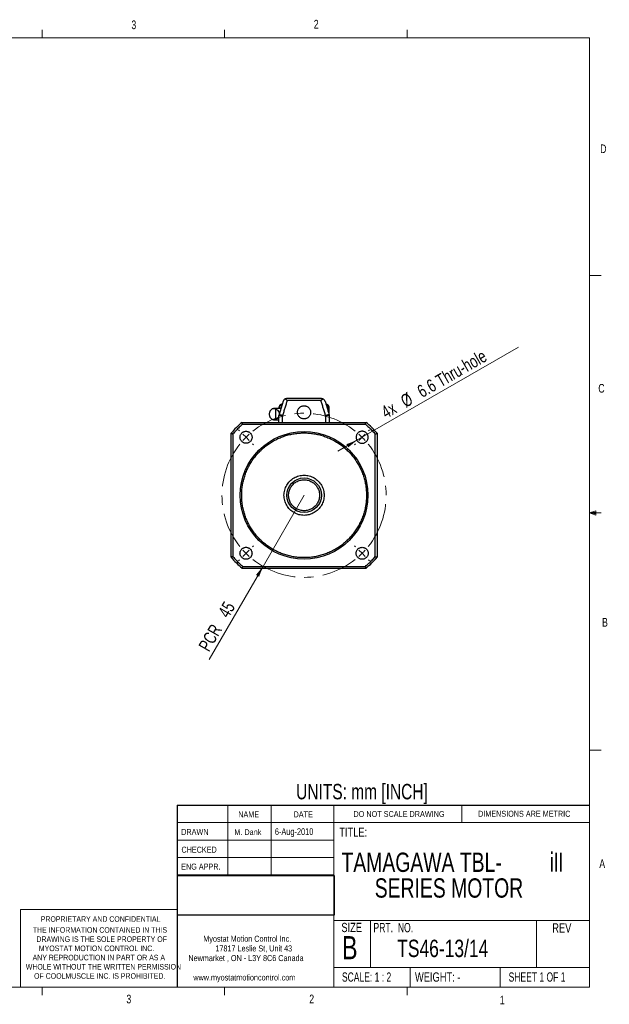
# Model space of a CAD drawing. Header units: millimetres. Extents: x 11 to 421, y 5 to 275.
# Tile 17 of 17: x 260 to 421, y 5 to 275. Entities that reach past the tile are written whole.
import ezdxf

# ---------------------------------------------------------------- set-up
doc = ezdxf.new("R2010")
doc.units = ezdxf.units.MM
doc.linetypes.add('CENTERX2', pattern=[20.32, 12.7, -2.54, 2.54, -2.54])
doc.styles.add('SLDTEXTSTYLE0', font='TXT', dxfattribs={"width": 0.75})
doc.styles.add('SLDTEXTSTYLE1', font='TXT', dxfattribs={"width": 0.694444})
doc.styles.add('SLDTEXTSTYLE2', font='TXT', dxfattribs={"width": 0.6875})
doc.styles.add('SLDTEXTSTYLE3', font='TXT', dxfattribs={"width": 0.663})
doc.dimstyles.new('SLDDIMSTYLE7', dxfattribs={"dimtxt": 3.5, "dimasz": 3, "dimexe": 0, "dimexo": 0.0625, "dimgap": 0.875, "dimtad": 2, "dimlfac": 2, "dimrnd": 1e-09, "dimzin": 12, "dimdsep": 46, "dimtxsty": 'SLDTEXTSTYLE0', "dimsah": 1, "dimcen": 0.09, "dimadec": 0, "dimazin": 0, "dimtfac": 1, "dimtofl": 0, "dimtmove": 0, "dimatfit": 3, "dimfxl": 1, "dimtolj": 1, "dimtzin": 12, "dimarcsym": 0})
doc.dimstyles.new('SLDDIMSTYLE8', dxfattribs={"dimtxt": 3.5, "dimasz": 3, "dimexe": 0, "dimexo": 0.0625, "dimgap": 0.875, "dimtad": 2, "dimlfac": 2, "dimrnd": 1e-09, "dimzin": 12, "dimdsep": 46, "dimtxsty": 'SLDTEXTSTYLE0', "dimsah": 1, "dimcen": 0.09, "dimadec": 0, "dimazin": 0, "dimtfac": 1, "dimtofl": 0, "dimtmove": 1, "dimatfit": 3, "dimfxl": 1, "dimtolj": 1, "dimtzin": 12, "dimarcsym": 0})
picture_1 = doc.add_image_def('image1.bmp', size_in_pixel=(202, 51))

# ---------------------------------------------------------------- blocks, each defined once
blk = doc.blocks.new('SW_NOTE_0')
at = {"color": 0, "linetype": 'Continuous', "lineweight": 0, "char_height": 1.651, "attachment_point": 1, "style": 'SLDTEXTSTYLE0'}
for s, insert in [('Myostat Motion Control Inc.', (0, 2.13)), ('17817 Leslie St, Unit 43', (3.32, -0.52)), ('Newmarket , ON - L3Y 8C6 Canada', (-4.09, -3.17)), ('www.myostatmotioncontrol.com', (-2.73, -8.48))]:
    blk.add_mtext(s, dxfattribs=dict(at, insert=insert))
blk = doc.blocks.new('SW_NOTE_1')
at = {"color": 0, "linetype": 'Continuous', "lineweight": 0, "char_height": 1.524, "attachment_point": 1, "style": 'SLDTEXTSTYLE0'}
for s, insert in [('THE INFORMATION CONTAINED IN THIS', (0, 1.96)), ('DRAWING IS THE SOLE PROPERTY OF', (1, -0.56)), ('MYOSTAT MOTION CONTROL INC. ', (1.67, -3.08)), ('ANY REPRODUCTION IN PART OR AS A', (-0.04, -5.61)), ('WHOLE WITHOUT THE WRITTEN PERMISSION', (-1.91, -8.13)), ('OF COOLMUSCLE INC. IS PROHIBITED.', (0.37, -10.66))]:
    blk.add_mtext(s, dxfattribs=dict(at, insert=insert))
blk = doc.blocks.new('SW_NOTE_2')
at = {"color": 0, "linetype": 'Continuous', "lineweight": 0, "attachment_point": 1}
for s, insert, char_height, style in [('TAMAGAWA TBL-', (0, 6.82), 5.2917, 'SLDTEXTSTYLE0'), ('iII', (57.14, 6.85), 5.292, 'SLDTEXTSTYLE3'), ('SERIES MOTOR', (9.11, -0.23), 5.2917, 'SLDTEXTSTYLE0')]:
    blk.add_mtext(s, dxfattribs=dict(at, insert=insert, char_height=char_height, style=style))
blk = doc.blocks.new('*D14')
at = {"color": 7, "linetype": 'Continuous', "lineweight": 0}
for q in [(337.72, 144.86), (311.73, 99.84)]:
    blk.add_line((326.47, 125.37), q, dxfattribs=at)
blk.add_solid([(326.47, 125.37), (324.54, 123.03), (325.4, 122.53)], dxfattribs=at)
at = {"color": 7, "linetype": 'Continuous', "lineweight": 0, "char_height": 3.5, "attachment_point": 1, "rotation": 60, "style": 'SLDTEXTSTYLE0'}
for s, insert in [('45', (313.96, 112.71)), ('PCR ', (308.62, 103.47))]:
    blk.add_mtext(s, dxfattribs=dict(at, insert=insert))
blk = doc.blocks.new('*D15')
at = {"color": 7, "linetype": 'Continuous', "lineweight": 0}
for q in [(396.45, 185.48), (347, 156.95)]:
    blk.add_line((352.2, 159.94), q, dxfattribs=at)
blk.add_solid([(352.2, 159.94), (349.35, 158.88), (349.85, 158.01)], dxfattribs=at)
at = {"color": 7, "linetype": 'Continuous', "lineweight": 0, "char_height": 3.5, "attachment_point": 1, "rotation": 30, "style": 'SLDTEXTSTYLE0'}
for s, insert in [('6.6 Thru-hole', (368.33, 174.51)), ('%%c', (363.79, 171.83)), ('4x ', (358.46, 168.81))]:
    blk.add_mtext(s, dxfattribs=dict(at, insert=insert))
blk = doc.blocks.new('SW_CENTERMARKSYMBOL_0')
at = {"color": 0, "linetype": 'Continuous', "lineweight": 0}
for p, q in [((-33.59, 33.59), (-33.87, 33.87)), ((-31.82, 31.82), (-32.7, 32.7)), ((0, 31.82), (0.88, 32.7)), ((1.77, 33.59), (2.05, 33.87)), ((-31.82, 31.82), (-30.94, 30.94)), ((-30.05, 30.05), (-29.77, 29.77)), ((-1.77, 30.05), (-2.05, 29.77)), ((0, 31.82), (-0.88, 30.94)), ((-31.82, 0), (-32.7, -0.88)), ((-31.82, 0), (-30.94, 0.88)), ((-30.05, 1.77), (-29.77, 2.05)), ((-1.77, 1.77), (-2.05, 2.05)), ((0, 0), (-0.88, 0.88)), ((0, 0), (0.88, -0.88)), ((-33.59, -1.77), (-33.87, -2.05)), ((1.77, -1.77), (2.05, -2.05))]:
    blk.add_line(p, q, dxfattribs=at)
at = {"color": 0, "linetype": 'CENTERX2', "lineweight": 0}
for start, end in [(51.3662, 128.6338), (141.3662, 218.6338), (321.3662, 38.6338), (231.3662, 308.6338)]:
    blk.add_arc((-15.91, 15.91), 22.5, start, end, dxfattribs=at)
at = {"color": 0, "linetype": 'Continuous', "lineweight": 0}
for start, end in [(131.8169, 135), (45, 48.1831), (135, 138.1831), (41.8169, 45), (221.8169, 225), (225, 228.1831), (311.8169, 315), (315, 318.1831)]:
    blk.add_arc((-15.91, 15.91), 22.5, start, end, dxfattribs=at)

msp = doc.modelspace()

# ---------------------------------------------------------------- linework, layer by layer
at = {"color": 7, "linetype": 'Continuous', "lineweight": 0}
for p, q in [((15.90679, 270.30866), (415.95679, 270.30866)), ((265.93169, 270.30866), (265.93169, 272.46256)), ((315.93794, 270.30866), (315.93794, 272.46256)), ((365.94419, 270.30866), (365.94419, 272.46256)), ((415.95679, 9.95866), (415.95679, 270.30866)), ((415.95679, 205.11242), (419.13179, 205.11242)), ((415.95679, 140.02492), (417.6632, 140.63477)), ((417.6632, 140.63477), (417.6632, 139.45143)), ((415.95679, 140.02492), (417.6632, 140.25449)), ((415.95679, 140.02492), (419.13179, 140.02492)), ((415.95679, 140.02492), (417.6632, 139.45143)), ((415.95679, 140.02492), (417.6632, 139.76309)), ((415.95679, 74.93742), (419.13179, 74.93742)), ((316.81687, 59.8531), (316.81687, 40.8031)), ((328.71746, 59.8531), (328.71746, 40.8031)), ((345.8853, 59.8531), (345.8853, 9.95866)), ((380.92105, 55.0906), (380.92105, 59.8531)), ((302.91938, 55.0906), (415.95679, 55.0906)), ((302.91938, 50.3281), (345.8853, 50.3281)), ((302.91938, 45.5656), (345.8853, 45.5656)), ((345.8853, 40.8031), (302.91938, 40.8031)), ((259.95346, 31.2781), (259.95346, 9.95866)), ((302.91938, 31.2781), (259.95346, 31.2781)), ((345.8853, 28.24318), (415.95679, 28.24318)), ((355.93214, 28.24318), (355.93214, 15.36596)), ((401.42963, 28.24318), (401.42963, 15.36596)), ((345.8853, 15.36596), (415.95679, 15.36596)), ((366.79297, 15.36596), (366.79297, 9.95866)), ((391.47954, 15.36596), (391.47954, 9.95866)), ((415.95679, 9.95866), (15.90679, 9.95866)), ((265.93169, 9.95866), (265.93169, 7.80476)), ((315.93794, 9.95866), (315.93794, 7.80476)), ((365.94419, 9.95866), (365.94419, 7.80476))]:
    msp.add_line(p, q, dxfattribs=at)
at = {"color": 7, "linetype": 'Continuous', "lineweight": 30}
for p, q in [((331.97814, 170.65103), (330.86305, 167.00166)), ((342.50432, 171.35881), (332.93449, 171.35881)), ((342.35154, 170.85881), (333.08727, 170.85881)), ((343.46067, 170.65103), (344.57575, 167.00166)), ((329.89834, 168.49952), (329.89834, 165.71809)), ((330.8194, 168.68381), (330.8194, 168.85881)), ((331.58329, 169.35881), (330.96585, 169.35881)), ((330.96585, 169.35881), (330.96585, 168.68381)), ((344.32651, 168.85881), (344.00829, 168.85881)), ((344.61542, 168.85881), (344.32651, 168.85881)), ((344.32651, 167.81737), (344.32651, 168.85881)), ((344.61542, 166.85881), (344.61542, 168.85881)), ((320.71756, 164.85881), (354.72124, 164.85881)), ((330.8194, 164.85881), (330.8194, 166.70944)), ((331.8194, 166.70944), (330.86305, 167.00166)), ((330.94166, 167.25892), (330.87941, 167.25892)), ((331.8194, 164.85881), (331.8194, 166.70944)), ((344.57575, 167.00166), (343.6194, 166.70944)), ((343.6194, 166.70944), (343.6194, 164.85881)), ((344.6194, 166.70944), (343.6194, 166.70944)), ((344.5594, 167.25892), (344.49715, 167.25892)), ((344.6194, 166.85881), (344.6194, 166.70944)), ((344.6194, 166.70944), (344.6194, 164.85881)), ((320.90237, 164.35881), (354.53643, 164.35881)), ((317.7194, 127.85697), (317.7194, 161.86065)), ((318.2194, 161.67584), (318.2194, 128.04178)), ((357.2194, 128.04178), (357.2194, 161.67584)), ((357.7194, 161.86065), (357.7194, 127.85697)), ((320.71756, 124.85881), (354.72124, 124.85881)), ((320.90237, 125.35881), (354.53643, 125.35881)), ((302.91938, 59.8531), (415.95679, 59.8531)), ((302.91938, 59.8531), (302.91938, 9.95866))]:
    msp.add_line(p, q, dxfattribs=at)
for radius in [17.5, 4.75]:
    msp.add_circle((337.7194, 144.85881), radius, dxfattribs=at)
for centre, radius, start, end in [((331.47713, 167.20663), 0.6, 134.5259903, 175), ((343.38829, 168.96286), 0.94397, 353.6717723, 70.1633549), ((343.96168, 167.20663), 0.6, 5, 45.4740097), ((337.7194, 144.85881), 26.25, 130.3675935, 139.6324065), ((331.8194, 166.70944), 1, 163.0091767, 180), ((343.6194, 166.70944), 1, 0, 16.9908233), ((337.7194, 144.85881), 26.25, 40.3675935, 49.6324065), ((337.7194, 144.85881), 26.25, 220.3675935, 229.6324065), ((337.7194, 144.85881), 26.25, 310.3675935, 319.6324065)]:
    msp.add_arc(centre, radius, start, end, dxfattribs=at)
for start_param, end_param in [(0.287385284, 1.082160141), (5.201025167, 5.794480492)]:
    msp.add_ellipse((328.85275, 167.10881), major_axis=(2.22739, 0), ratio=0.707106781, start_param=start_param, end_param=end_param, dxfattribs=at)
for points, degree in [([(333.08727, 170.85881), (331.8194, 166.70944)], 1), ([(343.6194, 166.70944), (342.35154, 170.85881)], 1), ([(331.37704, 168.68381), (329.37554, 168.68381)], 1), ([(330.96585, 169.35881), (330.95905, 169.36851)], 1), ([(335.9194, 167.60881), (335.9261, 167.72662), (335.9395, 167.96223), (336.04653, 168.30208), (336.21289, 168.61528), (336.43847, 168.88981), (336.71291, 169.1151), (337.02614, 169.28251), (337.36598, 169.3856), (337.7194, 169.42041), (338.07283, 169.3856), (338.41267, 169.28251), (338.72589, 169.1151), (339.00034, 168.88981), (339.22592, 168.61528), (339.39227, 168.30208), (339.49931, 167.96223), (339.5127, 167.72662), (339.5194, 167.60881)], 3), ([(339.5194, 167.60881), (339.5127, 167.491), (339.49931, 167.25538), (339.39227, 166.91554), (339.22592, 166.60234), (339.00034, 166.32781), (338.72589, 166.10252), (338.41267, 165.93511), (338.07283, 165.83201), (337.7194, 165.79721), (337.36598, 165.83201), (337.02614, 165.93511), (336.71291, 166.10252), (336.43847, 166.32781), (336.21289, 166.60234), (336.04653, 166.91554), (335.9395, 167.25538), (335.9261, 167.491), (335.9194, 167.60881)], 3), ([(320.90237, 164.35881), (320.71756, 164.85881)], 1), ([(329.37554, 165.53381), (330.8194, 165.53381)], 1), ([(331.8194, 166.70944), (331.75395, 166.70944), (331.62305, 166.70944), (331.43426, 166.70944), (331.26024, 166.70944), (331.10777, 166.70944), (330.98245, 166.70944), (330.89003, 166.70944), (330.83057, 166.70944), (330.82312, 166.70944), (330.8194, 166.70944)], 3), ([(330.87941, 167.25892), (330.85422, 166.97101)], 1), ([(344.58459, 166.97101), (344.5594, 167.25892)], 1), ([(344.6194, 166.85881), (344.61542, 166.85881)], 1), ([(354.53643, 164.35881), (354.72124, 164.85881)], 1), ([(320.90237, 164.35881), (320.58691, 164.07853), (319.95599, 163.51799), (319.06022, 162.62222), (318.49968, 161.9913), (318.2194, 161.67584)], 3), ([(321.8095, 159.11871), (321.70151, 159.12485), (321.48553, 159.13713), (321.174, 159.23525), (320.8869, 159.38774), (320.63525, 159.59452), (320.42873, 159.8461), (320.27527, 160.13322), (320.18077, 160.44474), (320.14886, 160.76871), (320.18077, 161.09269), (320.27527, 161.4042), (320.42873, 161.69133), (320.63525, 161.9429), (320.8869, 162.14968), (321.174, 162.30217), (321.48553, 162.40029), (321.70151, 162.41257), (321.8095, 162.41871)], 3), ([(321.8095, 162.41871), (321.91749, 162.41257), (322.13347, 162.40029), (322.445, 162.30217), (322.7321, 162.14968), (322.98375, 161.9429), (323.19027, 161.69133), (323.34373, 161.4042), (323.43823, 161.09269), (323.47014, 160.76871), (323.43823, 160.44474), (323.34373, 160.13322), (323.19027, 159.8461), (322.98375, 159.59452), (322.7321, 159.38774), (322.445, 159.23525), (322.13347, 159.13713), (321.91749, 159.12485), (321.8095, 159.11871)], 3), ([(355.27931, 160.76871), (355.27316, 160.8767), (355.26088, 161.09268), (355.16277, 161.40421), (355.01028, 161.69131), (354.8035, 161.94296), (354.55192, 162.14948), (354.2648, 162.30294), (353.95328, 162.39744), (353.62931, 162.42935), (353.30533, 162.39744), (352.99381, 162.30294), (352.70669, 162.14948), (352.45511, 161.94296), (352.24833, 161.69131), (352.09584, 161.40421), (351.99773, 161.09268), (351.98545, 160.8767), (351.97931, 160.76871)], 3), ([(354.53643, 164.35881), (354.85189, 164.07853), (355.48282, 163.51799), (356.37858, 162.62222), (356.93913, 161.9913), (357.2194, 161.67584)], 3), ([(317.7194, 161.86065), (318.2194, 161.67584)], 1), ([(320.6194, 144.85881), (320.62956, 145.30649), (320.64987, 146.20184), (320.81382, 147.53659), (321.07444, 148.85483), (321.4397, 150.14843), (321.90479, 151.40943), (322.46753, 152.63003), (323.12426, 153.80272), (323.87098, 154.92027), (324.70309, 155.97579), (325.61544, 156.96277), (326.60242, 157.87513), (327.65794, 158.70723), (328.77549, 159.45395), (329.94818, 160.11069), (331.16879, 160.6734), (332.42978, 161.1386), (333.72338, 161.50344), (335.04162, 161.76565), (336.37637, 161.92363), (337.7194, 161.9764), (339.06243, 161.92363), (340.39718, 161.76565), (341.71542, 161.50344), (343.00903, 161.1386), (344.27002, 160.6734), (345.49063, 160.11069), (346.66332, 159.45395), (347.78087, 158.70723), (348.83639, 157.87513), (349.82337, 156.96277), (350.73572, 155.97579), (351.56782, 154.92027), (352.31455, 153.80272), (352.97128, 152.63003), (353.53402, 151.40943), (353.99911, 150.14843), (354.36437, 148.85483), (354.62498, 147.53659), (354.78894, 146.20184), (354.80925, 145.30649), (354.8194, 144.85881)], 3), ([(351.97931, 160.76871), (351.98545, 160.66072), (351.99773, 160.44474), (352.09584, 160.13321), (352.24833, 159.84611), (352.45511, 159.59446), (352.70669, 159.38794), (352.99381, 159.23448), (353.30533, 159.13998), (353.62931, 159.10807), (353.95328, 159.13998), (354.2648, 159.23448), (354.55192, 159.38794), (354.8035, 159.59446), (355.01028, 159.84611), (355.16277, 160.13321), (355.26088, 160.44474), (355.27316, 160.66072), (355.27931, 160.76871)], 3), ([(357.2194, 161.67584), (357.7194, 161.86065)], 1), ([(332.2194, 144.85881), (332.22848, 145.09879), (332.24665, 145.57876), (332.39275, 146.28638), (332.62323, 146.96959), (332.94272, 147.61667), (333.34346, 148.21657), (333.8192, 148.75902), (334.36164, 149.23473), (334.96154, 149.63557), (335.60862, 149.95468), (336.29183, 150.18659), (336.99946, 150.32735), (337.7194, 150.37454), (338.43935, 150.32735), (339.14698, 150.18659), (339.83018, 149.95468), (340.47727, 149.63557), (341.07717, 149.23473), (341.61961, 148.75902), (342.09535, 148.21657), (342.49608, 147.61667), (342.81557, 146.96959), (343.04606, 146.28638), (343.19216, 145.57876), (343.21032, 145.09879), (343.2194, 144.85881)], 3), ([(337.7194, 140.60881), (337.53396, 140.61583), (337.16308, 140.62986), (336.61628, 140.74276), (336.08835, 140.92086), (335.58833, 141.16774), (335.12477, 141.4774), (334.7056, 141.84501), (334.33801, 142.26417), (334.02827, 142.72773), (333.78169, 143.22775), (333.60248, 143.75568), (333.49371, 144.30249), (333.45725, 144.85881), (333.49371, 145.41513), (333.60248, 145.96193), (333.78169, 146.48986), (334.02827, 146.98989), (334.33801, 147.45344), (334.7056, 147.8726), (335.12477, 148.24022), (335.58833, 148.54988), (336.08835, 148.79676), (336.61628, 148.97486), (337.16308, 149.08776), (337.53396, 149.10179), (337.7194, 149.10881)], 3), ([(337.7194, 149.10881), (337.90484, 149.10179), (338.27573, 149.08776), (338.82253, 148.97486), (339.35046, 148.79676), (339.85048, 148.54988), (340.31404, 148.24022), (340.7332, 147.8726), (341.1008, 147.45344), (341.41054, 146.98989), (341.65712, 146.48986), (341.83633, 145.96193), (341.94509, 145.41513), (341.98156, 144.85881), (341.94509, 144.30249), (341.83633, 143.75568), (341.65712, 143.22775), (341.41054, 142.72773), (341.1008, 142.26417), (340.7332, 141.84501), (340.31404, 141.4774), (339.85048, 141.16774), (339.35046, 140.92086), (338.82253, 140.74276), (338.27573, 140.62986), (337.90484, 140.61583), (337.7194, 140.60881)], 3), ([(354.8194, 144.85881), (354.80925, 144.41113), (354.78894, 143.51578), (354.62498, 142.18103), (354.36437, 140.86279), (353.99911, 139.56918), (353.53402, 138.30819), (352.97128, 137.08759), (352.31455, 135.91489), (351.56782, 134.79734), (350.73572, 133.74182), (349.82337, 132.75484), (348.83639, 131.84249), (347.78087, 131.01039), (346.66332, 130.26366), (345.49063, 129.60692), (344.27002, 129.04422), (343.00903, 128.57901), (341.71542, 128.21418), (340.39718, 127.95196), (339.06243, 127.79399), (337.7194, 127.74122), (336.37637, 127.79399), (335.04162, 127.95196), (333.72338, 128.21418), (332.42978, 128.57901), (331.16879, 129.04422), (329.94818, 129.60692), (328.77549, 130.26366), (327.65794, 131.01039), (326.60242, 131.84249), (325.61544, 132.75484), (324.70309, 133.74182), (323.87098, 134.79734), (323.12426, 135.91489), (322.46753, 137.08759), (321.90479, 138.30819), (321.4397, 139.56918), (321.07444, 140.86279), (320.81382, 142.18103), (320.64987, 143.51578), (320.62956, 144.41113), (320.6194, 144.85881)], 3), ([(343.2194, 144.85881), (343.21032, 144.61883), (343.19216, 144.13886), (343.04606, 143.43123), (342.81557, 142.74803), (342.49608, 142.10094), (342.09535, 141.50104), (341.61961, 140.9586), (341.07717, 140.48289), (340.47727, 140.08205), (339.83018, 139.76294), (339.14698, 139.53102), (338.43935, 139.39027), (337.7194, 139.34308), (336.99946, 139.39027), (336.29183, 139.53102), (335.60862, 139.76294), (334.96154, 140.08205), (334.36164, 140.48289), (333.8192, 140.9586), (333.34346, 141.50104), (332.94272, 142.10094), (332.62323, 142.74803), (332.39275, 143.43123), (332.24665, 144.13886), (332.22848, 144.61883), (332.2194, 144.85881)], 3), ([(320.1595, 128.94891), (320.16564, 129.0569), (320.17792, 129.27288), (320.27604, 129.5844), (320.42853, 129.87151), (320.63531, 130.12315), (320.88689, 130.32967), (321.17401, 130.48313), (321.48553, 130.57763), (321.8095, 130.60954), (322.13348, 130.57763), (322.44499, 130.48313), (322.73212, 130.32967), (322.98369, 130.12315), (323.19047, 129.87151), (323.34296, 129.5844), (323.44108, 129.27288), (323.45336, 129.0569), (323.4595, 128.94891)], 3), ([(353.62931, 127.29891), (353.52131, 127.30505), (353.30533, 127.31733), (352.99381, 127.41544), (352.70671, 127.56793), (352.45506, 127.77471), (352.24854, 128.02629), (352.09508, 128.31341), (352.00058, 128.62493), (351.96867, 128.94891), (352.00058, 129.27288), (352.09508, 129.5844), (352.24854, 129.87152), (352.45506, 130.1231), (352.70671, 130.32988), (352.99381, 130.48237), (353.30533, 130.58048), (353.52131, 130.59276), (353.62931, 130.59891)], 3), ([(353.62931, 130.59891), (353.7373, 130.59276), (353.95328, 130.58048), (354.2648, 130.48237), (354.55191, 130.32988), (354.80355, 130.1231), (355.01007, 129.87152), (355.16353, 129.5844), (355.25803, 129.27288), (355.28994, 128.94891), (355.25803, 128.62493), (355.16353, 128.31341), (355.01007, 128.02629), (354.80355, 127.77471), (354.55191, 127.56793), (354.2648, 127.41544), (353.95328, 127.31733), (353.7373, 127.30505), (353.62931, 127.29891)], 3), ([(318.2194, 128.04178), (317.7194, 127.85697)], 1), ([(318.2194, 128.04178), (318.49968, 127.72632), (319.06022, 127.09539), (319.95599, 126.19963), (320.58691, 125.63908), (320.90237, 125.35881)], 3), ([(323.4595, 128.94891), (323.45336, 128.84091), (323.44108, 128.62493), (323.34296, 128.31341), (323.19047, 128.02631), (322.98369, 127.77466), (322.73212, 127.56814), (322.44499, 127.41468), (322.13348, 127.32018), (321.8095, 127.28827), (321.48553, 127.32018), (321.17401, 127.41468), (320.88689, 127.56814), (320.63531, 127.77466), (320.42853, 128.02631), (320.27604, 128.31341), (320.17792, 128.62493), (320.16564, 128.84091), (320.1595, 128.94891)], 3), ([(354.53643, 125.35881), (354.85189, 125.63908), (355.48282, 126.19963), (356.37858, 127.09539), (356.93913, 127.72632), (357.2194, 128.04178)], 3), ([(357.2194, 128.04178), (357.7194, 127.85697)], 1), ([(320.90237, 125.35881), (320.71756, 124.85881)], 1), ([(354.72124, 124.85881), (354.53643, 125.35881)], 1)]:
    msp.add_open_spline(points, degree=degree, dxfattribs=at)
for points, knots in [([(332.54697, 171.28067), (332.52124, 171.26907), (332.46786, 171.24499), (332.3922, 171.20025), (332.3174, 171.14739), (332.24523, 171.08539), (332.18472, 171.02236), (332.13162, 170.95649), (332.08423, 170.88762), (332.04282, 170.81417), (332.00606, 170.73447), (331.98819, 170.68107), (331.97814, 170.65103)], [0, 0, 0, 0, 0.086800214, 0.180080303, 0.279977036, 0.386601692, 0.500045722, 0.580979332, 0.682423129, 0.796355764, 0.885449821, 1, 1, 1, 1]), ([(332.93449, 171.35881), (332.88243, 171.35642), (332.79352, 171.35233), (332.66373, 171.3245), (332.58744, 171.29586), (332.54697, 171.28067)], [0, 0, 0, 0, 0.398778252, 0.681058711, 1, 1, 1, 1]), ([(333.08727, 170.85881), (333.05366, 170.88742), (332.99876, 170.93414), (332.92486, 170.99685), (332.86535, 171.04601), (332.77831, 171.11658), (332.66959, 171.2015), (332.58583, 171.25558), (332.54697, 171.28067)], [0, 0, 0, 0, 0.179432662, 0.293035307, 0.398330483, 0.500576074, 0.768302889, 1, 1, 1, 1]), ([(342.35154, 170.85881), (342.38745, 170.88944), (342.44233, 170.93626), (342.5157, 170.99744), (342.5726, 171.04508), (342.65927, 171.11575), (342.76887, 171.20158), (342.85276, 171.25554), (342.89183, 171.28067)], [0, 0, 0, 0, 0.191849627, 0.293241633, 0.392847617, 0.500565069, 0.767346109, 1, 1, 1, 1]), ([(342.89183, 171.28067), (342.85137, 171.29586), (342.77509, 171.3245), (342.6453, 171.35233), (342.55639, 171.35641), (342.50432, 171.35881)], [0, 0, 0, 0, 0.318909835, 0.601150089, 1, 1, 1, 1]), ([(343.46067, 170.65103), (343.44679, 170.691), (343.41685, 170.77726), (343.34944, 170.90004), (343.24458, 171.03934), (343.10094, 171.17551), (342.95755, 171.24762), (342.89183, 171.28067)], [0, 0, 0, 0, 0.154100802, 0.33257425, 0.50023182, 0.770925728, 1, 1, 1, 1]), ([(343.2444, 171.03132), (343.19215, 171.08109), (343.08782, 171.18047), (342.9603, 171.25917), (342.89384, 171.27969), (342.89327, 171.27987)], [0, 0, 0, 0, 0.49869301, 0.995703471, 1, 1, 1, 1]), ([(328.26185, 167.10881), (328.26599, 167.21189), (328.27428, 167.41806), (328.34051, 167.71542), (328.44343, 167.98947), (328.583, 168.22968), (328.75281, 168.42681), (328.94661, 168.57331), (329.15686, 168.66347), (329.37559, 168.69407), (329.59403, 168.66309), (329.76922, 168.58987), (329.86641, 168.52184), (329.89833, 168.4995)], [0, 0, 0, 0, 0.095336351, 0.190672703, 0.286009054, 0.381345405, 0.476681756, 0.572018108, 0.667354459, 0.76269081, 0.858027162, 0.953363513, 1, 1, 1, 1]), ([(330.95905, 169.36851), (330.91795, 169.28569), (330.8357, 169.11997), (330.82484, 168.94589), (330.8194, 168.85881)], [0, 0, 0, 0, 0.499728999, 1, 1, 1, 1]), ([(331.73191, 169.84521), (331.65875, 169.83812), (331.5124, 169.82393), (331.30041, 169.72275), (331.09986, 169.57264), (331.00652, 169.43732), (330.95905, 169.36851)], [0, 0, 0, 0, 0.2268769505, 0.4538509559, 0.7222982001, 1, 1, 1, 1]), ([(344.61542, 168.85881), (344.61243, 168.91728), (344.60638, 169.03583), (344.56274, 169.18945), (344.50529, 169.31972), (344.43952, 169.42906), (344.36715, 169.5199), (344.29355, 169.5938), (344.22294, 169.65306), (344.14142, 169.70917), (344.03642, 169.76623), (343.89279, 169.82356), (343.77524, 169.84096), (343.70862, 169.85082)], [0, 0, 0, 0, 0.118870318, 0.241032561, 0.322273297, 0.408293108, 0.499967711, 0.557936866, 0.620360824, 0.687358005, 0.758980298, 0.863390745, 1, 1, 1, 1]), ([(329.89833, 165.71812), (329.86641, 165.69578), (329.76922, 165.62775), (329.59403, 165.55453), (329.37559, 165.52354), (329.15686, 165.55414), (328.94661, 165.64431), (328.75281, 165.7908), (328.583, 165.98794), (328.44343, 166.22814), (328.34051, 166.5022), (328.27428, 166.79956), (328.26599, 167.00573), (328.26185, 167.10881)], [0, 0, 0, 0, 0.046636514, 0.141972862, 0.237309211, 0.33264556, 0.427981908, 0.523318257, 0.618654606, 0.713990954, 0.809327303, 0.904663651, 1, 1, 1, 1])]:
    msp.add_open_spline(points, degree=3, knots=knots, dxfattribs=at)

# ---------------------------------------------------------------- block references
at = {"color": 7, "linetype": 'Continuous', "lineweight": 0}
for name, p in [('SW_CENTERMARKSYMBOL_0', (353.62931, 128.94891)), ('SW_NOTE_2', (347.97399, 40.04883)), ('SW_NOTE_1', (263.35418, 24.46435)), ('SW_NOTE_0', (310.10094, 21.94078))]:
    msp.add_blockref(name, p, dxfattribs=at)

# ---------------------------------------------------------------- texts
at = {"color": 7, "linetype": 'Continuous', "lineweight": 0, "attachment_point": 1}
for s, insert, char_height, style in [('3', (290.39129, 275.06987), 2.38125, 'SLDTEXTSTYLE0'), ('2', (340.38527, 275.23953), 2.38125, 'SLDTEXTSTYLE0'), ('D', (418.87942, 241.07141), 2.38125, 'SLDTEXTSTYLE0'), ('C', (418.36804, 175.38902), 2.38125, 'SLDTEXTSTYLE0'), ('B', (419.39156, 111.22884), 2.38125, 'SLDTEXTSTYLE0'), ('UNITS: mm [INCH]', (335.54894, 65.71814), 4.2333333, 'SLDTEXTSTYLE0'), ('NAME', (319.68063, 58.18165), 1.651, 'SLDTEXTSTYLE0'), ('DATE', (334.84534, 58.18165), 1.651, 'SLDTEXTSTYLE0'), ('DO NOT SCALE DRAWING', (351.25068, 58.25863), 1.5875, 'SLDTEXTSTYLE0'), ('DIMENSIONS ARE METRIC', (385.41629, 58.3493), 1.651, 'SLDTEXTSTYLE0'), ('DRAWN', (304.05334, 53.38141), 1.651, 'SLDTEXTSTYLE0'), ('M. Dank', (318.60282, 53.29073), 1.5875, 'SLDTEXTSTYLE0'), ('6-Aug-2010', (329.71161, 53.55389), 1.852083, 'SLDTEXTSTYLE0'), ('TITLE:', (347.3752, 53.75485), 2.54, 'SLDTEXTSTYLE0'), ('CHECKED', (304.10747, 48.49546), 1.651, 'SLDTEXTSTYLE0'), ('ENG APPR.', (304.03398, 43.85945), 1.651, 'SLDTEXTSTYLE0'), ('A', (418.64486, 45.02469), 2.38125, 'SLDTEXTSTYLE0'), ('PROPRIETARY AND CONFIDENTIAL', (265.55353, 29.42367), 1.524, 'SLDTEXTSTYLE0'), ('SIZE', (347.93638, 27.61669), 2.54, 'SLDTEXTSTYLE0'), ('PRT.  NO.', (356.73746, 27.58116), 2.54, 'SLDTEXTSTYLE1'), ('REV', (405.7417, 27.48194), 2.54, 'SLDTEXTSTYLE0'), ('B', (348.13679, 23.98304), 6.35, 'SLDTEXTSTYLE0'), ('TS46-13/14', (363.24874, 22.99072), 4.7625, 'SLDTEXTSTYLE0'), ('SCALE: 1 : 2', (348.10544, 14.02331), 2.54, 'SLDTEXTSTYLE2'), ('WEIGHT: -', (368.1188, 14.02331), 2.54, 'SLDTEXTSTYLE0'), ('SHEET 1 OF 1', (393.78769, 14.03157), 2.54, 'SLDTEXTSTYLE2'), ('3', (289.02077, 7.91513), 2.38125, 'SLDTEXTSTYLE0'), ('2', (339.14834, 7.93595), 2.38125, 'SLDTEXTSTYLE0'), ('1', (391.37125, 7.65485), 2.38125, 'SLDTEXTSTYLE0')]:
    msp.add_mtext(s, dxfattribs=dict(at, insert=insert, char_height=char_height, style=style))

# ---------------------------------------------------------------- dimensions: what is measured, and where the dimension line sits
at = {"color": 7, "linetype": 'Continuous', "lineweight": 0}
dim = msp.add_radius_dim(center=(353.62931, 160.76871), mpoint=(352.20036, 159.94371), text='4x %%c6.6 Thru-hole', dimstyle='SLDDIMSTYLE8', override={"dimpost": '<>'}, dxfattribs=at)
dim.commit()
dim.dimension.update_dxf_attribs({"geometry": '*D15', "text_midpoint": (378.02225, 174.85199), "dimtype": 164})
dim = msp.add_radius_dim(center=(337.7194, 144.85881), mpoint=(326.4694, 125.37324), text='PCR <>', dimstyle='SLDDIMSTYLE7', dxfattribs=at)
dim.commit()
dim.dimension.update_dxf_attribs({"geometry": '*D14', "text_midpoint": (316.43794, 107.99822), "dimtype": 164})

# ---------------------------------------------------------------- pictures from other files: only their frames are drawn
image = msp.add_image(picture_1, insert=(302.98508, 29.71376), size_in_units=(42.97802, 10.85089))
image.dxf.flags = 7

doc.saveas('drawing.dxf')
